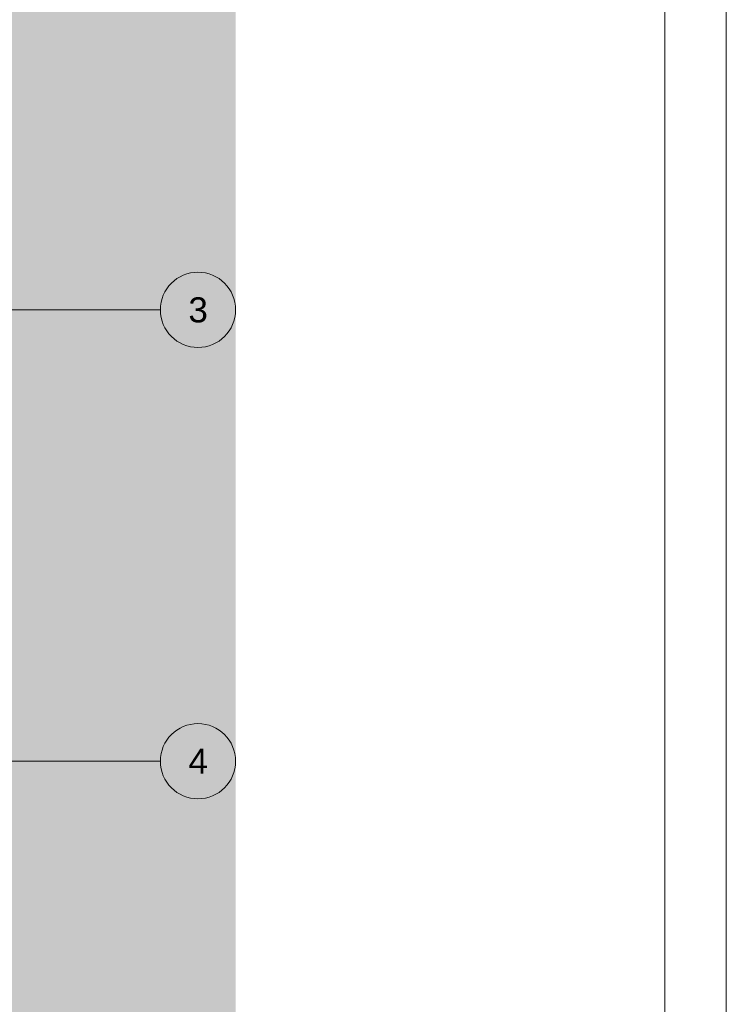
# Paper-space layout 'A-45 WYKOŃCZENIA ŚCIAN - PIĘTRO 0' of a CAD drawing. Header units: millimetres. Extents: x 0 to 500, y 0 to 400.
# Tile 14 of 15: x 444 to 500, y 186 to 264. Entities that reach past the tile are written whole.
import ezdxf
from ezdxf.xclip import XClip

# ---------------------------------------------------------------- set-up
doc = ezdxf.new("R2010")
doc.units = ezdxf.units.MM
doc.header["$MEASUREMENT"] = 0
doc.header["$XCLIPFRAME"] = 0
doc.linetypes.add('DASHDOTX2', pattern=[1000, 500, -250, 0, -250])
doc.layers.add('A_Arkusz_Nr_pióra__1', color=7, linetype='Continuous', lineweight=20)
doc.layers.add('A_osie_Nr_pióra__16', color=7, linetype='Continuous', lineweight=5, true_color=0x0f0f0f)
doc.layers.add('A_osie_Nr_pióra__76', color=7, linetype='Continuous', lineweight=5, true_color=0x2d2d2d)
doc.layers.add('A_podrys', color=7, linetype='Continuous')
doc.styles.add('STYL_AUTOMATYCZNY_1', font='arial.ttf')

# ---------------------------------------------------------------- blocks, each defined once
blk = doc.blocks.new('Rysunek_2_2', base_point=(-1678.989377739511, -204.0282816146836))
at = {"linetype": 'Continuous', "lineweight": 0, "true_color": 0x484848}
blk.add_hatch(color=251, dxfattribs=at).paths.add_polyline_path([(460.8757351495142, 383.8565521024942), (345.8105232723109, 383.8565521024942), (345.8105232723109, 268.85654907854), (441.8757307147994, 268.85654907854), (441.8757307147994, 105.0465488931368), (345.8105232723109, 105.0465488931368), (345.8105232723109, 98.7556133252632), (460.8757351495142, 98.7556133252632)])
at = {"layer": 'A_osie_Nr_pióra__16', "color": 250, "linetype": 'DASHDOTX2', "lineweight": 5, "true_color": 0x0f0f0f}
for p, q in [((434.6246507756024, 241.0465524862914), (454.8757320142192, 241.0465541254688)), ((434.6246507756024, 205.0465524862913), (454.8757320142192, 205.0465529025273))]:
    blk.add_line(p, q, dxfattribs=at)
at = {"layer": 'A_osie_Nr_pióra__76', "color": 250, "linetype": 'Continuous', "lineweight": 5, "true_color": 0x2d2d2d}
for centre in [(457.8757312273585, 241.0465524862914), (457.8757312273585, 205.0465524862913)]:
    blk.add_circle(centre, 3, dxfattribs=at)
at = {"layer": 'A_osie_Nr_pióra__76', "color": 250, "linetype": 'Continuous', "lineweight": 5, "true_color": 0x2d2d2d, "char_height": 2, "attachment_point": 1, "style": 'STYL_AUTOMATYCZNY_1'}
for s, insert in [('\\A1;{\\pql;\\pt0;\\fArial|b0|i0|c238|p0;\\W1.000000;3}', (457.1130062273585, 242.0465524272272)), ('\\A1;{\\pql;\\pt0;\\fArial|b0|i0|c238|p0;\\W1.000000;4}', (457.1130062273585, 206.0465524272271))]:
    blk.add_mtext(s, dxfattribs=dict(at, insert=insert))

psp = doc.layouts.new('A-45 WYKOŃCZENIA ŚCIAN - PIĘTRO 0')

# ---------------------------------------------------------------- linework, layer by layer
at = {"layer": 'A_Arkusz_Nr_pióra__1', "color": 7, "linetype": 'Continuous', "lineweight": 20}
psp.add_line((495.1000000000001, 395.1), (495.1000000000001, 4.900001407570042), dxfattribs=at)
at = {"layer": 'A_Arkusz_Nr_pióra__1', "color": 7, "linetype": 'Continuous', "lineweight": 20, "flags": 128}
psp.add_lwpolyline([(-2.775557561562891e-14, 400), (500, 400), (500, 2.130885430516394e-14), (-2.775557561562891e-14, 2.130885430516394e-14)], close=True, dxfattribs=at)

# ---------------------------------------------------------------- block references
at = {"layer": 'A_podrys', "color": 37, "linetype": 'Continuous', "lineweight": 5, "true_color": 0x656532}
ref = psp.add_blockref('Rysunek_2_2', (-1678.989377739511, -204.0282816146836), dxfattribs=at)
XClip(ref).set_block_clipping_path([(345.8105210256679, 98.75560934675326), (460.8757312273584, 383.8565524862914)])

doc.saveas('drawing.dxf')
